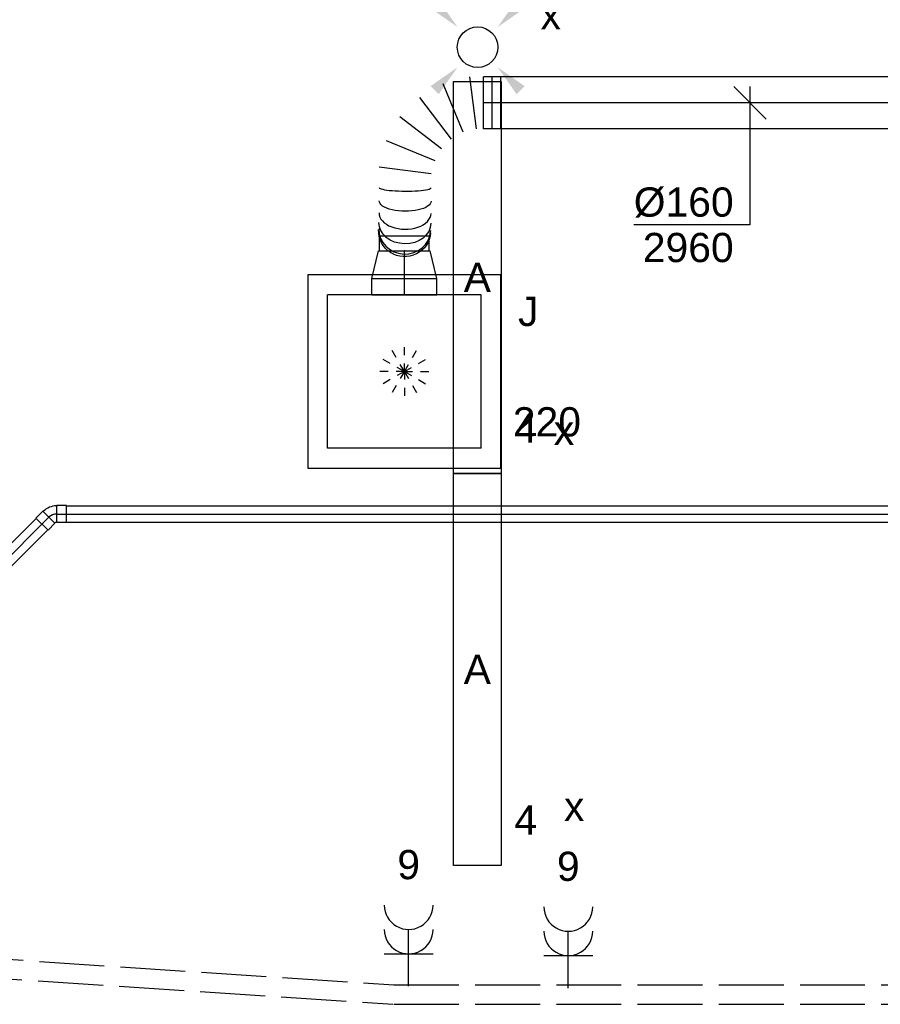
# Model space of a CAD drawing. Extents: x -257677 to 221252, y -185516 to 120782.
# Tile 103 of 171: x -43647 to -40998, y -55251 to -52220. Entities that reach past the tile are written whole.
import ezdxf
from ezdxf.enums import TextEntityAlignment as Align
from ezdxf.lldxf.tags import DXFTag

# ---------------------------------------------------------------- set-up
doc = ezdxf.new("R2010")
doc.units = 0
doc.header["$LTSCALE"] = 50
for name, pattern in [('AUSGEZOGEN', [0]), ('E_GOOT3', [5, 4, -1]), ('STREEPJES', [0.1, 0.05, -0.05])]:
    doc.linetypes.add(name, pattern=pattern)
doc.layers.get('0').update_dxf_attribs({"linetype": 'CONTINUOUS'})
for name, color, linetype in [('EL6131--_WG', 2, 'CONTINUOUS'), ('EL6222--', 3, 'CONTINUOUS'), ('EL6311--', 3, 'CONTINUOUS'), ('WL524---_D', 153, 'CONTINUOUS'), ('WL524---_HARTLIJN', 8, 'CONTINUOUS'), ('WL570---_TOEVOER', 3, 'CONTINUOUS'), ('WL570---_TOEVOER_HL', 8, 'CONTINUOUS'), ('WL570---_TOEVOER_RST', 2, 'CONTINUOUS'), ('WL570---_TOEVOER_RST_HL', 1, 'CONTINUOUS'), ('WM570---_TOEVOER', 1, 'CONTINUOUS'), ('WM570---_TOEVOER_PR', 1, 'CONTINUOUS'), ('WM570---_TOEVOER_RST_PR', 1, 'CONTINUOUS')]:
    doc.layers.add(name, color=color, linetype=linetype)
doc.styles.add('BURO-018', font='ARIAL.TTF', dxfattribs={"height": 63})
tags = doc.linetypes.add('CENTER2', pattern=[28.575, 19.05, -3.175, 3.175, -3.175]).pattern_tags.tags
tags[10:11] = [DXFTag(74, 4), DXFTag(75, 0), DXFTag(340, '0'), DXFTag(46, 1.0), DXFTag(50, 0.0), DXFTag(44, 0.0), DXFTag(45, 0.0)]
tags[8:9] = [DXFTag(74, 4), DXFTag(75, 0), DXFTag(340, '0'), DXFTag(46, 1.0), DXFTag(50, 0.0), DXFTag(44, 0.0), DXFTag(45, 0.0)]
tags[6:7] = [DXFTag(74, 4), DXFTag(75, 0), DXFTag(340, '0'), DXFTag(46, 1.0), DXFTag(50, 0.0), DXFTag(44, 0.0), DXFTag(45, 0.0)]
tags[4:5] = [DXFTag(74, 4), DXFTag(75, 0), DXFTag(340, '0'), DXFTag(46, 1.0), DXFTag(50, 0.0), DXFTag(44, 0.0), DXFTag(45, 0.0)]

# ---------------------------------------------------------------- blocks, each defined once
blk = doc.blocks.new('111304A')
at = {"color": 0, "linetype": 'Continuous'}
for p, q in [((0, 1), (0, 4.5)), ((-1.5, 3), (1.5, 3))]:
    blk.add_line(p, q, dxfattribs=at)
for centre in [(0, 6), (0, 4.5)]:
    blk.add_arc(centre, 1.5, 180, 0, dxfattribs=at)
at = {"color": 0, "linetype": 'Continuous', "style": 'BURO-018'}
for tag, p in [('E_GKAST', (0, 11.5)), ('E_GROEP', (0, 8.5)), ('E_SGROEP', (4.5, 8.5))]:
    blk.add_attdef(tag, text='', height=1.8, dxfattribs=at).set_placement(p, align=Align.MIDDLE)
at = {"color": 0, "linetype": 'Continuous', "style": 'BURO-018', "flags": 1}
for tag, p in [('E_VERMCODE', (13, 8.5)), ('E_MATCODE', (0, 0))]:
    blk.add_attdef(tag, text='', height=1.8, dxfattribs=at).set_placement(p, align=Align.MIDDLE)
blk = doc.blocks.new('*U795')
at = {"color": 0, "ltscale": 10}
for p, q in [((297.5, 297.5, -2757.5), (-297.5, 297.5, -2757.5)), ((-297.5, 297.5, -2757.5), (-297.5, -297.5, -2757.5)), ((297.5, -297.5, -2757.5), (297.5, 297.5, -2757.5)), ((236.5, 236.5, -2757.5), (-236.5, 236.5, -2757.5)), ((-236.5, -236.5, -2757.5), (-236.5, 236.5, -2757.5)), ((236.5, -236.5, -2757.5), (236.5, 236.5, -2757.5)), ((236.5, -236.5, -2757.5), (-236.5, -236.5, -2757.5)), ((-297.5, -297.5, -2757.5), (297.5, -297.5, -2757.5))]:
    blk.add_line(p, q, dxfattribs=at)
at = {"color": 8, "linetype": 'STREEPJES', "ltscale": 10}
for q in [(0, 100, -2757.5), (-50, 86.6, -2757.5), (50, 86.6, -2757.5), (-86.6, 50, -2757.5), (86.6, 50, -2757.5), (-100, 0, -2757.5), (-86.6, -50, -2757.5), (-50, -86.6, -2757.5), (0, -100, -2757.5), (50, -86.6, -2757.5), (86.6, -50, -2757.5), (100, 0, -2757.5)]:
    blk.add_line((0, 0, -2757.5), q, dxfattribs=at)
at = {"layer": 'WL570---_TOEVOER_RST_HL', "linetype": 'CENTER2'}
blk.add_circle((0, 0, -2757.5), 0.075, dxfattribs=at)
at = {"layer": 'WL570---_TOEVOER_RST', "color": 1, "style": 'BURO-018'}
for tag in ['MC', 'Q']:
    blk.add_attdef(tag, text='', height=90, dxfattribs=at).set_placement((0, 0), align=Align.MIDDLE)
at = {"layer": 'WM570---_TOEVOER_RST_PR', "color": 1, "style": 'BURO-018'}
blk.add_attdef('POSNR', text='', height=90, dxfattribs=at).set_placement((0, 0), align=Align.MIDDLE)
blk = doc.blocks.new('*U853')
at = {"color": 0, "ltscale": 10}
for p, q in [((-49.5, 100, -2780), (0, 100, -2780)), ((-49.5, 100, -2780), (-49.5, -100, -2780)), ((0, 100, -2780), (85.2, 80, -2780)), ((0, 100, -2780), (0, -100, -2780)), ((0, 100, -2780), (0, -100, -2780)), ((0, 100, -2780), (0, -100, -2780)), ((85.2, 80, -2780), (85.2, -80, -2780)), ((85.2, 80, -2780), (85.2, -80, -2780)), ((85.2, 76, -2780), (131.9, 76, -2780)), ((131.9, 76, -2780), (131.9, -76, -2780)), ((131.9, 76, -2780), (131.9, -76, -2780)), ((0, -100, -2780), (85.2, -80, -2780)), ((85.2, -76, -2780), (131.9, -76, -2780)), ((-49.5, -100, -2780), (0, -100, -2780))]:
    blk.add_line(p, q, dxfattribs=at)
at = {"layer": 'WL570---_TOEVOER_RST_HL', "linetype": 'CENTER2'}
for p, q in [((-49.5, 0, -2780), (0, 0, -2780)), ((0, 0, -2780), (85.2, 0, -2780))]:
    blk.add_line(p, q, dxfattribs=at)
blk.add_circle((85.2, 0, -2780), 0.075, dxfattribs=at)
at = {"layer": 'WM570---_TOEVOER_RST_PR', "color": 1, "style": 'BURO-018'}
blk.add_attdef('POSNR', text='', height=90, dxfattribs=at).set_placement((0, 0), align=Align.MIDDLE)
blk = doc.blocks.new('*U854')
at = {"color": 0, "ltscale": 10}
for p, q in [((216.3, 395.4, -2960), (216.2, 393.2, -2960)), ((214.7, 218.9, -2960), (374.7, 197.9, -2960)), ((352.9, 116.5, -2960), (203.8, 178.2, -2960)), ((182.8, 141.8, -2960), (310.8, 43.5, -2960)), ((251.2, -16.1, -2960), (153, 112, -2960)), ((0, 80, -2960), (0, -80, -2960)), ((27.4, 80, -2960), (27.4, -80, -2960)), ((96.9, -80, -2960), (75.8, 80, -2960)), ((116.5, 90.9, -2960), (178.3, -58.2, -2960))]:
    blk.add_line(p, q, dxfattribs=at)
for centre, major_axis, ratio, start_param, end_param in [((296.2, 390.9, -2960), (79.9, -3.4), 0.936866, 0.014927, 3.126665), ((295.2, 339.9, -2960), (80, -0.9), 0.619856, 6.281224, 9.422817), ((294.7, 261.4, -2960), (80, -0.2), 0.133115, 6.282921, 9.424514)]:
    blk.add_ellipse(centre, major_axis=major_axis, ratio=ratio, start_param=start_param, end_param=end_param, dxfattribs=at)
at = {"color": 0, "ltscale": 10, "extrusion": (0, 0, -1)}
for centre, major_axis, ratio, start_param, end_param in [((296.5, 396.2, -2960), (-79.9, 4.6), 0.969477, 0, 3.141593), ((295.7, 369.9, -2960), (-80, 1.6), 0.806457, 6.278692, 9.420284), ((294.9, 302.8, -2960), (-80, 0.5), 0.390072, 6.282289, 9.423882)]:
    blk.add_ellipse(centre, major_axis=major_axis, ratio=ratio, start_param=start_param, end_param=end_param, dxfattribs=at)
at = {"layer": 'WM570---_TOEVOER_PR', "color": 1, "style": 'BURO-018'}
blk.add_attdef('POSNR', text='', height=90, dxfattribs=at).set_placement((0, 0), align=Align.MIDDLE)
blk = doc.blocks.new('*U857')
at = {"color": 0, "ltscale": 10}
for p, q in [((0, 80, -2960), (1679.1, 80, -2960)), ((1679.1, 80, -2960), (1679.1, -80, -2960)), ((0, -80, -2960), (1679.1, -80, -2960))]:
    blk.add_line(p, q, dxfattribs=at)
at = {"layer": 'WL570---_TOEVOER_HL', "linetype": 'CENTER2'}
blk.add_line((0, 0, -2960), (1679.1, 0, -2960), dxfattribs=at)
at = {"layer": 'WM570---_TOEVOER_PR', "color": 1, "style": 'BURO-018'}
blk.add_attdef('POSNR', text='', height=90, dxfattribs=at).set_placement((0, 0), align=Align.MIDDLE)
blk = doc.blocks.new('*U879')
at = {"layer": 'WM570---_TOEVOER', "color": 0, "ltscale": 10}
for p, q in [((50, -50), (-50, 50)), ((0, 50), (0, -375.7)), ((0, -375.7), (-357.6, -375.7))]:
    blk.add_line(p, q, dxfattribs=at)
at = {"layer": 'WM570---_TOEVOER', "color": 0, "style": 'BURO-018'}
for s, p in [('%%c160', (-357.6, -350.7)), ('2960', (-329.7, -490.7))]:
    blk.add_text(s, height=90, dxfattribs=at).set_placement(p)
blk = doc.blocks.new('*U1085')
at = {"color": 0, "ltscale": 10}
for p, q in [((30, 25, -2750), (4201.4, 25, -2750)), ((4201.4, 25, -2750), (4201.4, -25, -2750)), ((30, -25, -2750), (4201.4, -25, -2750))]:
    blk.add_line(p, q, dxfattribs=at)
at = {"layer": 'WL524---_HARTLIJN', "linetype": 'CENTER2'}
blk.add_line((0, 0, -2750), (4201.4, 0, -2750), dxfattribs=at)
at = {"layer": 'WL524---_D', "color": 1, "style": 'BURO-018'}
blk.add_attdef('POSNR', text='', height=90, dxfattribs=at).set_placement((0, 0), align=Align.MIDDLE)
blk = doc.blocks.new('*U1086')
at = {"color": 0, "ltscale": 10}
for p, q in [((12.6, 49.7, -2750), (-8.7, 28.5, -2750)), ((49.7, 12.6, -2750), (12.6, 49.7, -2750)), ((-44, 26.2, -2750), (-14, 26.2, -2750)), ((-44, 26.2, -2750), (-44, -26.2, -2750)), ((-14, 26.2, -2750), (-12.8, 25, -2750)), ((-14, 26.2, -2750), (-14, -26.2, -2750)), ((-12.8, 25, -2750), (-8.7, 26.7, -2750)), ((-8.7, 28.5, -2750), (-8.7, 26.7, -2750)), ((28.5, -8.7, -2750), (-8.7, 28.5, -2750)), ((49.7, 12.6, -2750), (28.5, -8.7, -2750)), ((-44, -26.2, -2750), (-14, -26.2, -2750)), ((-14, -26.2, -2750), (-12.8, -25, -2750)), ((28.5, -8.7, -2750), (26.7, -8.7, -2750))]:
    blk.add_line(p, q, dxfattribs=at)
blk.add_arc((-12.8, 30.8, -2750), 55.8, 270, 315, dxfattribs=at)
at = {"layer": 'WL524---_HARTLIJN', "linetype": 'CENTER2'}
for p, q in [((-14, 0, -2750), (-12.8, 0, -2750)), ((9.9, 9.9, -2750), (9, 9, -2750))]:
    blk.add_line(p, q, dxfattribs=at)
blk.add_arc((-12.8, 30.8, -2750), 30.8, 270, 315, dxfattribs=at)
at = {"layer": 'WL524---_D', "color": 1, "style": 'BURO-018'}
blk.add_attdef('POSNR', text='', height=90, dxfattribs=at).set_placement((0, 0), align=Align.MIDDLE)
blk = doc.blocks.new('*U1087')
at = {"color": 0, "ltscale": 10}
for p, q in [((30, 25, -2750), (734.8, 25, -2750)), ((30, -25, -2750), (734.8, -25, -2750))]:
    blk.add_line(p, q, dxfattribs=at)
at = {"layer": 'WL524---_HARTLIJN', "linetype": 'CENTER2'}
blk.add_line((0, 0, -2750), (764.8, 0, -2750), dxfattribs=at)
at = {"layer": 'WL524---_D', "color": 1, "style": 'BURO-018'}
blk.add_attdef('POSNR', text='', height=90, dxfattribs=at).set_placement((0, 0), align=Align.MIDDLE)
blk = doc.blocks.new('E001611207146')
at = {"color": 0}
for p, q in [((-12.07, -1.46), (-12.07, 1.46)), ((-12.07, 1.46), (12.07, 1.46)), ((12.07, 1.46), (12.07, -1.46)), ((12.07, -1.46), (-12.07, -1.46))]:
    blk.add_line(p, q, dxfattribs=at)
at = {"color": 0, "linetype": 'Continuous', "style": 'BURO-018'}
for tag, p in [('E_GKAST', (0, 8)), ('E_GROEP', (0, 5)), ('E_SGROEP', (4.5, 5)), ('E_ARMCODE', (0, 0)), ('E_SLET', (4.5, -3))]:
    blk.add_attdef(tag, text='', height=1.8, dxfattribs=at).set_placement(p, align=Align.MIDDLE)
blk = doc.blocks.new('E00411')
at = {"color": 0, "linetype": 'Continuous'}
blk.add_circle((0, 0), 1.25, dxfattribs=at)
for points in [[(-2.892, 2.396), (-2.396, 2.892), (-1.237, 1.237)], [(2.396, 2.892), (2.892, 2.396), (1.237, 1.237)], [(-2.396, -2.892), (-2.892, -2.396), (-1.237, -1.237)], [(2.892, -2.396), (2.396, -2.892), (1.237, -1.237)]]:
    blk.add_solid(points, dxfattribs=at)
at = {"color": 0, "linetype": 'Continuous', "style": 'BURO-018'}
for tag, p in [('E_SLET1', (0, 4.642)), ('E_GROEP', (0, 0)), ('E_GKAST', (0, 0))]:
    blk.add_attdef(tag, text='', height=1.8, dxfattribs=at).set_placement(p, align=Align.MIDDLE)
at = {"color": 0, "linetype": 'Continuous', "style": 'BURO-018', "flags": 1}
for tag in ['E_MATCODE', 'E_SGROEP']:
    blk.add_attdef(tag, text='', height=1.8, dxfattribs=at).set_placement((0, 0), align=Align.MIDDLE)

msp = doc.modelspace()

# ---------------------------------------------------------------- linework, layer by layer
at = {"layer": 'EL6131--_WG', "linetype": 'E_GOOT3'}
for p, q in [((-44085.57982, -55086.34077, 3000), (-42495.4751, -55191.47252, 3000)), ((-44089.1965, -55146.2318, 3000), (-42498.96821, -55251.37075, 3000)), ((-42495.4751, -55191.47252, 3000), (-39530.14769, -55191.47252, 3000)), ((-42495.4751, -55251.47252, 3000), (-39529.03784, -55251.47252, 3000))]:
    msp.add_line(p, q, dxfattribs=at)

# ---------------------------------------------------------------- block references
at = {"layer": 'EL6222--'}
ref = msp.add_blockref('111304A', (-42450.03391, -55246.10801), dxfattribs=dict(at, xscale=50, yscale=50, zscale=50, rotation=8.33763043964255e-05))
ref.add_attrib('E_GROEP', '9', dxfattribs={"layer": '0', "color": 1, "linetype": 'Continuous', "height": 90, "style": 'BURO-018'}).set_placement((-42450.03453, -54821.10801), align=Align.MIDDLE)
ref = msp.add_blockref('111304A', (-41958.62828, -55251.47252), dxfattribs=dict(at, xscale=50, yscale=50, zscale=50, rotation=8.337630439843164e-05))
ref.add_attrib('E_GROEP', '9', dxfattribs={"layer": '0', "color": 1, "linetype": 'Continuous', "height": 90, "style": 'BURO-018'}).set_placement((-41958.6289, -54826.47252), align=Align.MIDDLE)
at = {"layer": 'EL6311--', "linetype": 'AUSGEZOGEN'}
ref = msp.add_blockref('E00411', (-42237.75655, -52304.20938), dxfattribs=dict(at, xscale=50, yscale=50, zscale=50))
ref.add_attrib('E_SLET1', 'x', dxfattribs={"layer": '0', "color": 1, "linetype": 'Continuous', "height": 90, "style": 'BURO-018'}).set_placement((-42012.75655, -52204.20938), align=Align.MIDDLE)
at = {"layer": 'EL6311--'}
ref = msp.add_blockref('E001611207146', (-42238.6583, -53013.11389), dxfattribs=dict(at, xscale=50, yscale=50, zscale=50, rotation=270))
ref.add_attrib('E_ARMCODE', 'A', dxfattribs={"layer": '0', "color": 1, "linetype": 'Continuous', "height": 90, "style": 'BURO-018'}).set_placement((-42238.6583, -53013.11389), align=Align.MIDDLE)
ref.add_attrib('E_SLET', 'x', dxfattribs={"layer": '0', "color": 1, "linetype": 'Continuous', "height": 90, "style": 'BURO-018'}).set_placement((-41971.8601, -53483.75033), align=Align.MIDDLE)
ref.add_attrib('E_GROEP', '4', dxfattribs={"layer": '0', "color": 1, "linetype": 'Continuous', "height": 90, "style": 'BURO-018'}).set_placement((-42089.85215, -53477.02881), align=Align.MIDDLE)
ref = msp.add_blockref('E001611207146', (-42238.6583, -54220.11389), dxfattribs=dict(at, xscale=50, yscale=50, zscale=50, rotation=270))
ref.add_attrib('E_ARMCODE', 'A', dxfattribs={"layer": '0', "color": 1, "linetype": 'Continuous', "height": 90, "style": 'BURO-018'}).set_placement((-42238.6583, -54220.11389), align=Align.MIDDLE)
ref.add_attrib('E_SLET', 'x', dxfattribs={"layer": '0', "color": 1, "linetype": 'Continuous', "height": 90, "style": 'BURO-018'}).set_placement((-41940.54915, -54642.09866), align=Align.MIDDLE)
ref.add_attrib('E_GROEP', '4', dxfattribs={"layer": '0', "color": 1, "linetype": 'Continuous', "height": 90, "style": 'BURO-018'}).set_placement((-42089.85215, -54684.02881), align=Align.MIDDLE)
at = {"layer": 'WL524---_D'}
for name, p, rotation in [('*U1086', (-43547.36282, -53741.74608, 2750), 180), ('*U1087', (-43557.26231, -53751.64558, 2750), 225)]:
    msp.add_blockref(name, p, dxfattribs=dict(at, rotation=rotation))
msp.add_blockref('*U1085', (-43533.36282, -53741.74608, 2750), dxfattribs=at)
at = {"layer": 'WL570---_TOEVOER', "rotation": 180}
for name, p in [('*U854', (-42165.93373, -52475.38379, 2960)), ('*U857', (-40541.00609, -52475.38379, 2960))]:
    msp.add_blockref(name, p, dxfattribs=at)
at = {"layer": 'WL570---_TOEVOER_RST', "rotation": 90}
msp.add_blockref('*U853', (-42463.30696, -53016.93535, 2780), dxfattribs=at)
at = {"layer": 'WL570---_TOEVOER_RST'}
ref = msp.add_blockref('*U795', (-42463.30696, -53302.93535, 2757.5), dxfattribs=at)
ref.add_attrib('Q', '220', dxfattribs={"color": 1, "height": 90, "style": 'BURO-018'}).set_placement((-42024.47953, -53457.83895), align=Align.MIDDLE)
ref.add_attrib('MC', 'J', dxfattribs={"color": 1, "height": 90, "style": 'BURO-018'}).set_placement((-42081.75531, -53118.49339), align=Align.MIDDLE)
at = {"layer": 'WM570---_TOEVOER'}
msp.add_blockref('*U879', (-41399.61264, -52475.38379, 2960), dxfattribs=at)

doc.saveas('drawing.dxf')
